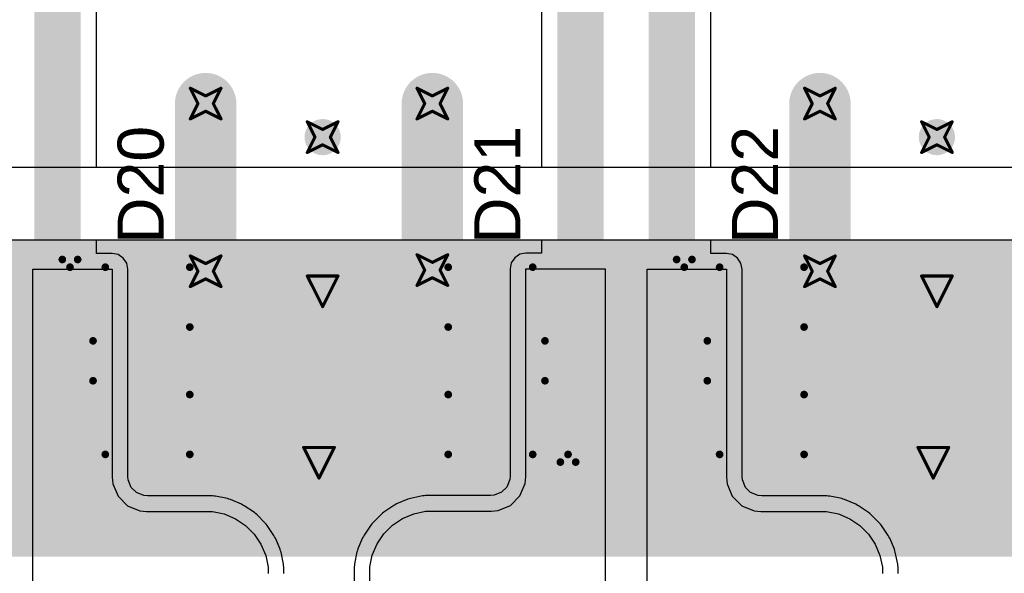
# Model space of a CAD drawing. Header units: inches. Extents: x -0.03 to 9.71, y 0 to 4.44.
# Tile 95 of 118: x 3.37 to 4.01, y 0.76 to 1.12. Entities that reach past the tile are written whole.
import ezdxf

# ---------------------------------------------------------------- set-up
doc = ezdxf.new("R2010")
doc.units = ezdxf.units.IN
doc.header["$MEASUREMENT"] = 0
for name, color, linetype in [('Bottom Layer', 5, 'Continuous'), ('Bottom Solder', 6, 'Continuous'), ('Drill Drawing', 1, 'Continuous'), ('Layer 1', 16, 'Continuous'), ('Layer 2', 76, 'Continuous'), ('Top Layer', 1, 'Continuous'), ('Top Overlay', 2, 'Continuous'), ('Top Paste', 8, 'Continuous'), ('Top Solder', 216, 'Continuous'), ('Via Holes', 16, 'Continuous')]:
    doc.layers.add(name, color=color, linetype=linetype)
doc.styles.add('Arial', font='txt', dxfattribs={"height": 0.2})

# ---------------------------------------------------------------- blocks, each defined once
blk = doc.blocks.new('SOT_23_105')
at = {"layer": 'Top Layer'}
for points in [[(-0.01614, 0.05748), (0.01614, 0.05748), (0.01614, 0.02126), (-0.01614, 0.02126)], [(-0.05354, -0.02126), (-0.02126, -0.02126), (-0.02126, -0.05748), (-0.05354, -0.05748)], [(0.02126, -0.02126), (0.05354, -0.02126), (0.05354, -0.05748), (0.02126, -0.05748)]]:
    blk.add_hatch(color=1, dxfattribs=at).paths.add_polyline_path(points)
at = {"layer": 'Top Paste'}
for points in [[(-0.01614, 0.05748), (0.01614, 0.05748), (0.01614, 0.02126), (-0.01614, 0.02126)], [(-0.05354, -0.02126), (-0.02126, -0.02126), (-0.02126, -0.05748), (-0.05354, -0.05748)], [(0.02126, -0.02126), (0.05354, -0.02126), (0.05354, -0.05748), (0.02126, -0.05748)]]:
    blk.add_hatch(color=8, dxfattribs=at).paths.add_polyline_path(points)
at = {"layer": 'Top Solder'}
for points in [[(-0.02014, 0.06148), (0.02014, 0.06148), (0.02014, 0.01726), (-0.02014, 0.01726)], [(-0.05754, -0.01726), (-0.01726, -0.01726), (-0.01726, -0.06148), (-0.05754, -0.06148)], [(0.01726, -0.01726), (0.05754, -0.01726), (0.05754, -0.06148), (0.01726, -0.06148)]]:
    blk.add_hatch(color=216, dxfattribs=at).paths.add_polyline_path(points)
at = {"layer": 'Top Overlay', "const_width": 0.005}
for points in [[(-0.061, -0.023), (-0.061, 0.032)], [(-0.022, 0.032), (-0.061, 0.032)], [(0.061, 0.032), (0.022, 0.032)], [(0.061, -0.023), (0.061, 0.032)], [(0.013, -0.031), (-0.013, -0.031)], [(-0.061, -0.046), (-0.066, -0.041)], [(-0.066, -0.051), (-0.066, -0.041)], [(-0.066, -0.051), (-0.061, -0.046)]]:
    blk.add_lwpolyline(points, dxfattribs=at)
at = {"layer": 'Top Overlay', "const_width": 0.0025}
for points in [[(-0.06225, 0.032, 1), (-0.05975, 0.032, 1)], [(-0.06225, 0.032, 1), (-0.05975, 0.032, 1)], [(-0.02325, 0.032, 1), (-0.02075, 0.032, 1)], [(0.02075, 0.032, 1), (0.02325, 0.032, 1)], [(0.05975, 0.032, 1), (0.06225, 0.032, 1)], [(0.05975, 0.032, 1), (0.06225, 0.032, 1)], [(-0.06225, -0.023, 1), (-0.05975, -0.023, 1)], [(0.05975, -0.023, 1), (0.06225, -0.023, 1)], [(-0.01425, -0.031, 1), (-0.01175, -0.031, 1)], [(0.01175, -0.031, 1), (0.01425, -0.031, 1)], [(-0.06725, -0.041, 1), (-0.06475, -0.041, 1)], [(-0.06725, -0.041, 1), (-0.06475, -0.041, 1)], [(-0.06225, -0.046, 1), (-0.05975, -0.046, 1)], [(-0.06225, -0.046, 1), (-0.05975, -0.046, 1)], [(-0.06725, -0.051, 1), (-0.06475, -0.051, 1)], [(-0.06725, -0.051, 1), (-0.06475, -0.051, 1)]]:
    blk.add_lwpolyline(points, format="xyb", close=True, dxfattribs=at)
blk = doc.blocks.new('SOT_23_106')
at = {"layer": 'Top Layer'}
for points in [[(-0.01614, 0.05748), (0.01614, 0.05748), (0.01614, 0.02126), (-0.01614, 0.02126)], [(-0.05354, -0.02126), (-0.02126, -0.02126), (-0.02126, -0.05748), (-0.05354, -0.05748)], [(0.02126, -0.02126), (0.05354, -0.02126), (0.05354, -0.05748), (0.02126, -0.05748)]]:
    blk.add_hatch(color=1, dxfattribs=at).paths.add_polyline_path(points)
at = {"layer": 'Top Paste'}
for points in [[(-0.01614, 0.05748), (0.01614, 0.05748), (0.01614, 0.02126), (-0.01614, 0.02126)], [(-0.05354, -0.02126), (-0.02126, -0.02126), (-0.02126, -0.05748), (-0.05354, -0.05748)], [(0.02126, -0.02126), (0.05354, -0.02126), (0.05354, -0.05748), (0.02126, -0.05748)]]:
    blk.add_hatch(color=8, dxfattribs=at).paths.add_polyline_path(points)
at = {"layer": 'Top Solder'}
for points in [[(-0.02014, 0.06148), (0.02014, 0.06148), (0.02014, 0.01726), (-0.02014, 0.01726)], [(-0.05754, -0.01726), (-0.01726, -0.01726), (-0.01726, -0.06148), (-0.05754, -0.06148)], [(0.01726, -0.01726), (0.05754, -0.01726), (0.05754, -0.06148), (0.01726, -0.06148)]]:
    blk.add_hatch(color=216, dxfattribs=at).paths.add_polyline_path(points)
at = {"layer": 'Top Overlay', "const_width": 0.005}
for points in [[(-0.061, 0.032), (-0.061, -0.023)], [(-0.061, 0.032), (-0.022, 0.032)], [(0.022, 0.032), (0.061, 0.032)], [(0.061, 0.032), (0.061, -0.023)], [(-0.013, -0.031), (0.013, -0.031)], [(-0.066, -0.041), (-0.061, -0.046)], [(-0.066, -0.041), (-0.066, -0.051)], [(-0.061, -0.046), (-0.066, -0.051)]]:
    blk.add_lwpolyline(points, dxfattribs=at)
at = {"layer": 'Top Overlay', "const_width": 0.0025}
for points in [[(-0.06225, 0.032, 1), (-0.05975, 0.032, 1)], [(-0.06225, 0.032, 1), (-0.05975, 0.032, 1)], [(-0.02325, 0.032, 1), (-0.02075, 0.032, 1)], [(0.02075, 0.032, 1), (0.02325, 0.032, 1)], [(0.05975, 0.032, 1), (0.06225, 0.032, 1)], [(0.05975, 0.032, 1), (0.06225, 0.032, 1)], [(-0.06225, -0.023, 1), (-0.05975, -0.023, 1)], [(0.05975, -0.023, 1), (0.06225, -0.023, 1)], [(-0.01425, -0.031, 1), (-0.01175, -0.031, 1)], [(0.01175, -0.031, 1), (0.01425, -0.031, 1)], [(-0.06725, -0.041, 1), (-0.06475, -0.041, 1)], [(-0.06725, -0.041, 1), (-0.06475, -0.041, 1)], [(-0.06225, -0.046, 1), (-0.05975, -0.046, 1)], [(-0.06225, -0.046, 1), (-0.05975, -0.046, 1)], [(-0.06725, -0.051, 1), (-0.06475, -0.051, 1)], [(-0.06725, -0.051, 1), (-0.06475, -0.051, 1)]]:
    blk.add_lwpolyline(points, format="xyb", close=True, dxfattribs=at)
blk = doc.blocks.new('SOT_23_107')
at = {"layer": 'Top Layer'}
for points in [[(-0.01614, 0.05748), (0.01614, 0.05748), (0.01614, 0.02126), (-0.01614, 0.02126)], [(-0.05354, -0.02126), (-0.02126, -0.02126), (-0.02126, -0.05748), (-0.05354, -0.05748)], [(0.02126, -0.02126), (0.05354, -0.02126), (0.05354, -0.05748), (0.02126, -0.05748)]]:
    blk.add_hatch(color=1, dxfattribs=at).paths.add_polyline_path(points)
at = {"layer": 'Top Paste'}
for points in [[(-0.01614, 0.05748), (0.01614, 0.05748), (0.01614, 0.02126), (-0.01614, 0.02126)], [(-0.05354, -0.02126), (-0.02126, -0.02126), (-0.02126, -0.05748), (-0.05354, -0.05748)], [(0.02126, -0.02126), (0.05354, -0.02126), (0.05354, -0.05748), (0.02126, -0.05748)]]:
    blk.add_hatch(color=8, dxfattribs=at).paths.add_polyline_path(points)
at = {"layer": 'Top Solder'}
for points in [[(-0.02014, 0.06148), (0.02014, 0.06148), (0.02014, 0.01726), (-0.02014, 0.01726)], [(-0.05754, -0.01726), (-0.01726, -0.01726), (-0.01726, -0.06148), (-0.05754, -0.06148)], [(0.01726, -0.01726), (0.05754, -0.01726), (0.05754, -0.06148), (0.01726, -0.06148)]]:
    blk.add_hatch(color=216, dxfattribs=at).paths.add_polyline_path(points)
at = {"layer": 'Top Overlay', "const_width": 0.005}
for points in [[(-0.061, -0.023), (-0.061, 0.032)], [(-0.022, 0.032), (-0.061, 0.032)], [(0.061, 0.032), (0.022, 0.032)], [(0.061, -0.023), (0.061, 0.032)], [(0.013, -0.031), (-0.013, -0.031)], [(-0.061, -0.046), (-0.066, -0.041)], [(-0.066, -0.051), (-0.066, -0.041)], [(-0.066, -0.051), (-0.061, -0.046)]]:
    blk.add_lwpolyline(points, dxfattribs=at)
at = {"layer": 'Top Overlay', "const_width": 0.0025}
for points in [[(-0.06225, 0.032, 1), (-0.05975, 0.032, 1)], [(-0.06225, 0.032, 1), (-0.05975, 0.032, 1)], [(-0.02325, 0.032, 1), (-0.02075, 0.032, 1)], [(0.02075, 0.032, 1), (0.02325, 0.032, 1)], [(0.05975, 0.032, 1), (0.06225, 0.032, 1)], [(0.05975, 0.032, 1), (0.06225, 0.032, 1)], [(-0.06225, -0.023, 1), (-0.05975, -0.023, 1)], [(0.05975, -0.023, 1), (0.06225, -0.023, 1)], [(-0.01425, -0.031, 1), (-0.01175, -0.031, 1)], [(0.01175, -0.031, 1), (0.01425, -0.031, 1)], [(-0.06725, -0.041, 1), (-0.06475, -0.041, 1)], [(-0.06725, -0.041, 1), (-0.06475, -0.041, 1)], [(-0.06225, -0.046, 1), (-0.05975, -0.046, 1)], [(-0.06225, -0.046, 1), (-0.05975, -0.046, 1)], [(-0.06725, -0.051, 1), (-0.06475, -0.051, 1)], [(-0.06725, -0.051, 1), (-0.06475, -0.051, 1)]]:
    blk.add_lwpolyline(points, format="xyb", close=True, dxfattribs=at)

msp = doc.modelspace()

# ---------------------------------------------------------------- hatches: boundary and pattern name
at = {"layer": 'Bottom Layer'}
h = msp.add_hatch(color=5, dxfattribs=at)
edge = h.paths.add_edge_path()
edge.add_arc((3.49154, 1.06516), 0.01181, 0, 360)
h = msp.add_hatch(color=5, dxfattribs=at)
edge = h.paths.add_edge_path()
edge.add_arc((3.63917, 1.06516), 0.01181, 0, 360)
h = msp.add_hatch(color=5, dxfattribs=at)
edge = h.paths.add_edge_path()
edge.add_arc((3.89154, 1.06516), 0.01181, 0, 360)
h = msp.add_hatch(color=5, dxfattribs=at)
edge = h.paths.add_edge_path()
edge.add_arc((3.56772, 1.04331), 0.01181, 0, 360)
h = msp.add_hatch(color=5, dxfattribs=at)
edge = h.paths.add_edge_path()
edge.add_arc((3.96772, 1.04331), 0.01181, 0, 360)
h = msp.add_hatch(color=5, dxfattribs=at)
edge = h.paths.add_edge_path()
edge.add_arc((3.63917, 0.95669), 0.01181, 0, 360)
h = msp.add_hatch(color=5, dxfattribs=at)
edge = h.paths.add_edge_path()
edge.add_arc((3.49154, 0.95591), 0.01181, 0, 360)
h = msp.add_hatch(color=5, dxfattribs=at)
edge = h.paths.add_edge_path()
edge.add_arc((3.56772, 0.94283), 0.02362, 0, 360)
h = msp.add_hatch(color=5, dxfattribs=at)
edge = h.paths.add_edge_path()
edge.add_arc((3.89154, 0.95591), 0.01181, 0, 360)
h = msp.add_hatch(color=5, dxfattribs=at)
edge = h.paths.add_edge_path()
edge.add_arc((3.96772, 0.94283), 0.02362, 0, 360)
h = msp.add_hatch(color=5, dxfattribs=at)
edge = h.paths.add_edge_path()
edge.add_arc((3.56535, 0.8311), 0.02362, 0, 360)
h = msp.add_hatch(color=5, dxfattribs=at)
edge = h.paths.add_edge_path()
edge.add_arc((3.96535, 0.8311), 0.02362, 0, 360)
at = {"layer": 'Bottom Solder'}
msp.add_hatch(color=6, dxfattribs=at).paths.add_polyline_path([(0.02514, 0.77), (4.30557, 0.77), (4.30557, 0.97638), (0.02514, 0.97638)])
at = {"layer": 'Layer 1'}
h = msp.add_hatch(color=16, dxfattribs=at)
edge = h.paths.add_edge_path()
edge.add_arc((3.49154, 1.06516), 0.01181, 0, 360)
h = msp.add_hatch(color=16, dxfattribs=at)
edge = h.paths.add_edge_path()
edge.add_arc((3.63917, 1.06516), 0.01181, 0, 360)
h = msp.add_hatch(color=16, dxfattribs=at)
edge = h.paths.add_edge_path()
edge.add_arc((3.89154, 1.06516), 0.01181, 0, 360)
h = msp.add_hatch(color=16, dxfattribs=at)
edge = h.paths.add_edge_path()
edge.add_arc((3.56772, 1.04331), 0.01181, 0, 360)
h = msp.add_hatch(color=16, dxfattribs=at)
edge = h.paths.add_edge_path()
edge.add_arc((3.96772, 1.04331), 0.01181, 0, 360)
h = msp.add_hatch(color=16, dxfattribs=at)
edge = h.paths.add_edge_path()
edge.add_arc((3.63917, 0.95669), 0.01181, 0, 360)
h = msp.add_hatch(color=16, dxfattribs=at)
edge = h.paths.add_edge_path()
edge.add_arc((3.49154, 0.95591), 0.01181, 0, 360)
h = msp.add_hatch(color=16, dxfattribs=at)
edge = h.paths.add_edge_path()
edge.add_arc((3.56772, 0.94283), 0.02362, 0, 360)
h = msp.add_hatch(color=16, dxfattribs=at)
edge = h.paths.add_edge_path()
edge.add_arc((3.89154, 0.95591), 0.01181, 0, 360)
h = msp.add_hatch(color=16, dxfattribs=at)
edge = h.paths.add_edge_path()
edge.add_arc((3.96772, 0.94283), 0.02362, 0, 360)
h = msp.add_hatch(color=16, dxfattribs=at)
edge = h.paths.add_edge_path()
edge.add_arc((3.56535, 0.8311), 0.02362, 0, 360)
h = msp.add_hatch(color=16, dxfattribs=at)
edge = h.paths.add_edge_path()
edge.add_arc((3.96535, 0.8311), 0.02362, 0, 360)
at = {"layer": 'Layer 2'}
h = msp.add_hatch(color=76, dxfattribs=at)
edge = h.paths.add_edge_path()
edge.add_arc((3.49154, 1.06516), 0.01181, 0, 360)
h = msp.add_hatch(color=76, dxfattribs=at)
edge = h.paths.add_edge_path()
edge.add_arc((3.63917, 1.06516), 0.01181, 0, 360)
h = msp.add_hatch(color=76, dxfattribs=at)
edge = h.paths.add_edge_path()
edge.add_arc((3.89154, 1.06516), 0.01181, 0, 360)
h = msp.add_hatch(color=76, dxfattribs=at)
edge = h.paths.add_edge_path()
edge.add_arc((3.56772, 1.04331), 0.01181, 0, 360)
h = msp.add_hatch(color=76, dxfattribs=at)
edge = h.paths.add_edge_path()
edge.add_arc((3.96772, 1.04331), 0.01181, 0, 360)
h = msp.add_hatch(color=76, dxfattribs=at)
edge = h.paths.add_edge_path()
edge.add_arc((3.63917, 0.95669), 0.01181, 0, 360)
h = msp.add_hatch(color=76, dxfattribs=at)
edge = h.paths.add_edge_path()
edge.add_arc((3.49154, 0.95591), 0.01181, 0, 360)
h = msp.add_hatch(color=76, dxfattribs=at)
edge = h.paths.add_edge_path()
edge.add_arc((3.56772, 0.94283), 0.02362, 0, 360)
h = msp.add_hatch(color=76, dxfattribs=at)
edge = h.paths.add_edge_path()
edge.add_arc((3.89154, 0.95591), 0.01181, 0, 360)
h = msp.add_hatch(color=76, dxfattribs=at)
edge = h.paths.add_edge_path()
edge.add_arc((3.96772, 0.94283), 0.02362, 0, 360)
h = msp.add_hatch(color=76, dxfattribs=at)
edge = h.paths.add_edge_path()
edge.add_arc((3.56535, 0.8311), 0.02362, 0, 360)
h = msp.add_hatch(color=76, dxfattribs=at)
edge = h.paths.add_edge_path()
edge.add_arc((3.96535, 0.8311), 0.02362, 0, 360)
at = {"layer": 'Top Layer'}
h = msp.add_hatch(color=1, dxfattribs=at)
edge = h.paths.add_edge_path()
edge.add_arc((3.49154, 1.06516), 0.01181, 0, 360)
h = msp.add_hatch(color=1, dxfattribs=at)
edge = h.paths.add_edge_path()
edge.add_arc((3.63917, 1.06516), 0.01181, 0, 360)
h = msp.add_hatch(color=1, dxfattribs=at)
edge = h.paths.add_edge_path()
edge.add_arc((3.89154, 1.06516), 0.01181, 0, 360)
h = msp.add_hatch(color=1, dxfattribs=at)
edge = h.paths.add_edge_path()
edge.add_arc((3.56772, 1.04331), 0.01181, 0, 360)
h = msp.add_hatch(color=1, dxfattribs=at)
edge = h.paths.add_edge_path()
edge.add_arc((3.96772, 1.04331), 0.01181, 0, 360)
h = msp.add_hatch(color=1, dxfattribs=at)
edge = h.paths.add_edge_path()
edge.add_arc((3.63917, 0.95669), 0.01181, 0, 360)
h = msp.add_hatch(color=1, dxfattribs=at)
edge = h.paths.add_edge_path()
edge.add_arc((3.49154, 0.95591), 0.01181, 0, 360)
h = msp.add_hatch(color=1, dxfattribs=at)
edge = h.paths.add_edge_path()
edge.add_arc((3.56772, 0.94283), 0.02362, 0, 360)
h = msp.add_hatch(color=1, dxfattribs=at)
edge = h.paths.add_edge_path()
edge.add_arc((3.89154, 0.95591), 0.01181, 0, 360)
h = msp.add_hatch(color=1, dxfattribs=at)
edge = h.paths.add_edge_path()
edge.add_arc((3.96772, 0.94283), 0.02362, 0, 360)
h = msp.add_hatch(color=1, dxfattribs=at)
edge = h.paths.add_edge_path()
edge.add_arc((3.56535, 0.8311), 0.02362, 0, 360)
h = msp.add_hatch(color=1, dxfattribs=at)
edge = h.paths.add_edge_path()
edge.add_arc((3.96535, 0.8311), 0.02362, 0, 360)
at = {"layer": 'Via Holes'}
h = msp.add_hatch(color=7, dxfattribs=at)
edge = h.paths.add_edge_path()
edge.add_arc((3.49154, 1.06516), 0.00591, 0, 360)
h = msp.add_hatch(color=7, dxfattribs=at)
edge = h.paths.add_edge_path()
edge.add_arc((3.63917, 1.06516), 0.00591, 0, 360)
h = msp.add_hatch(color=7, dxfattribs=at)
edge = h.paths.add_edge_path()
edge.add_arc((3.89154, 1.06516), 0.00591, 0, 360)
h = msp.add_hatch(color=7, dxfattribs=at)
edge = h.paths.add_edge_path()
edge.add_arc((3.56772, 1.04331), 0.00591, 0, 360)
h = msp.add_hatch(color=7, dxfattribs=at)
edge = h.paths.add_edge_path()
edge.add_arc((3.96772, 1.04331), 0.00591, 0, 360)
h = msp.add_hatch(color=7, dxfattribs=at)
edge = h.paths.add_edge_path()
edge.add_arc((3.49154, 0.95591), 0.00591, 0, 360)
h = msp.add_hatch(color=7, dxfattribs=at)
edge = h.paths.add_edge_path()
edge.add_arc((3.63917, 0.95669), 0.00591, 0, 360)
h = msp.add_hatch(color=7, dxfattribs=at)
edge = h.paths.add_edge_path()
edge.add_arc((3.89154, 0.95591), 0.00591, 0, 360)
h = msp.add_hatch(color=7, dxfattribs=at)
edge = h.paths.add_edge_path()
edge.add_arc((3.56772, 0.94283), 0.01378, 0, 360)
h = msp.add_hatch(color=7, dxfattribs=at)
edge = h.paths.add_edge_path()
edge.add_arc((3.96772, 0.94283), 0.01378, 0, 360)
h = msp.add_hatch(color=7, dxfattribs=at)
edge = h.paths.add_edge_path()
edge.add_arc((3.56535, 0.8311), 0.01378, 0, 360)
h = msp.add_hatch(color=7, dxfattribs=at)
edge = h.paths.add_edge_path()
edge.add_arc((3.96535, 0.8311), 0.01378, 0, 360)

# ---------------------------------------------------------------- linework, layer by layer
at = {"layer": 'Bottom Layer'}
for p, q in [((4.30557, 1.02362), (0.02514, 1.02362)), ((0.02514, 0.97638), (4.30557, 0.97638))]:
    msp.add_line(p, q, dxfattribs=at)
at = {"layer": 'Bottom Layer', "const_width": 0.04}
for points in [[(3.49154, 0.95591), (3.49154, 1.06516)], [(3.63917, 0.95669), (3.63917, 1.06516)], [(3.89154, 0.95591), (3.89154, 1.06516)]]:
    msp.add_lwpolyline(points, dxfattribs=at)
at = {"layer": 'Bottom Layer', "const_width": 0.02}
for points in [[(3.48154, 1.06516, 1), (3.50154, 1.06516, 1)], [(3.62917, 1.06516, 1), (3.64917, 1.06516, 1)], [(3.88154, 1.06516, 1), (3.90154, 1.06516, 1)], [(3.48154, 0.95591, 1), (3.50154, 0.95591, 1)], [(3.62917, 0.95669, 1), (3.64917, 0.95669, 1)], [(3.88154, 0.95591, 1), (3.90154, 0.95591, 1)]]:
    msp.add_lwpolyline(points, format="xyb", close=True, dxfattribs=at)
at = {"layer": 'Drill Drawing', "const_width": 0.002}
for points in [[(3.48154, 1.07516), (3.49154, 1.07016)], [(3.48154, 1.07516), (3.48654, 1.06516)], [(3.49154, 1.07016), (3.50154, 1.07516)], [(3.49654, 1.06516), (3.50154, 1.07516)], [(3.62917, 1.07516), (3.63917, 1.07016)], [(3.62917, 1.07516), (3.63417, 1.06516)], [(3.63917, 1.07016), (3.64917, 1.07516)], [(3.64417, 1.06516), (3.64917, 1.07516)], [(3.88154, 1.07516), (3.89154, 1.07016)], [(3.88154, 1.07516), (3.88654, 1.06516)], [(3.89154, 1.07016), (3.90154, 1.07516)], [(3.89654, 1.06516), (3.90154, 1.07516)], [(3.48154, 1.05516), (3.48654, 1.06516)], [(3.49654, 1.06516), (3.50154, 1.05516)], [(3.62917, 1.05516), (3.63417, 1.06516)], [(3.64417, 1.06516), (3.64917, 1.05516)], [(3.88154, 1.05516), (3.88654, 1.06516)], [(3.89654, 1.06516), (3.90154, 1.05516)], [(3.48154, 1.05516), (3.49154, 1.06016)], [(3.49154, 1.06016), (3.50154, 1.05516)], [(3.62917, 1.05516), (3.63917, 1.06016)], [(3.63917, 1.06016), (3.64917, 1.05516)], [(3.88154, 1.05516), (3.89154, 1.06016)], [(3.89154, 1.06016), (3.90154, 1.05516)], [(3.55772, 1.05331), (3.56772, 1.04831)], [(3.55772, 1.05331), (3.56272, 1.04331)], [(3.56772, 1.04831), (3.57772, 1.05331)], [(3.57272, 1.04331), (3.57772, 1.05331)], [(3.95772, 1.05331), (3.96772, 1.04831)], [(3.95772, 1.05331), (3.96272, 1.04331)], [(3.96772, 1.04831), (3.97772, 1.05331)], [(3.97272, 1.04331), (3.97772, 1.05331)], [(3.55772, 1.03331), (3.56272, 1.04331)], [(3.55772, 1.03331), (3.56772, 1.03831)], [(3.56772, 1.03831), (3.57772, 1.03331)], [(3.57272, 1.04331), (3.57772, 1.03331)], [(3.95772, 1.03331), (3.96272, 1.04331)], [(3.95772, 1.03331), (3.96772, 1.03831)], [(3.96772, 1.03831), (3.97772, 1.03331)], [(3.97272, 1.04331), (3.97772, 1.03331)], [(3.48154, 0.96591), (3.49154, 0.96091)], [(3.48154, 0.96591), (3.48654, 0.95591)], [(3.49154, 0.96091), (3.50154, 0.96591)], [(3.49654, 0.95591), (3.50154, 0.96591)], [(3.62917, 0.96669), (3.63917, 0.96169)], [(3.62917, 0.96669), (3.63417, 0.95669)], [(3.63917, 0.96169), (3.64917, 0.96669)], [(3.64417, 0.95669), (3.64917, 0.96669)], [(3.88154, 0.96591), (3.89154, 0.96091)], [(3.88154, 0.96591), (3.88654, 0.95591)], [(3.89154, 0.96091), (3.90154, 0.96591)], [(3.89654, 0.95591), (3.90154, 0.96591)], [(3.48154, 0.94591), (3.48654, 0.95591)], [(3.49654, 0.95591), (3.50154, 0.94591)], [(3.62917, 0.94669), (3.63417, 0.95669)], [(3.64417, 0.95669), (3.64917, 0.94669)], [(3.88154, 0.94591), (3.88654, 0.95591)], [(3.89654, 0.95591), (3.90154, 0.94591)], [(3.48154, 0.94591), (3.49154, 0.95091)], [(3.49154, 0.95091), (3.50154, 0.94591)], [(3.55772, 0.95283), (3.57772, 0.95283)], [(3.55772, 0.95283), (3.56772, 0.93283)], [(3.56772, 0.93283), (3.57772, 0.95283)], [(3.62917, 0.94669), (3.63917, 0.95169)], [(3.63917, 0.95169), (3.64917, 0.94669)], [(3.88154, 0.94591), (3.89154, 0.95091)], [(3.89154, 0.95091), (3.90154, 0.94591)], [(3.95772, 0.95283), (3.97772, 0.95283)], [(3.95772, 0.95283), (3.96772, 0.93283)], [(3.96772, 0.93283), (3.97772, 0.95283)], [(3.55535, 0.8411), (3.57535, 0.8411)], [(3.55535, 0.8411), (3.56535, 0.8211)], [(3.56535, 0.8211), (3.57535, 0.8411)], [(3.95535, 0.8411), (3.97535, 0.8411)], [(3.95535, 0.8411), (3.96535, 0.8211)], [(3.96535, 0.8211), (3.97535, 0.8411)]]:
    msp.add_lwpolyline(points, dxfattribs=at)
at = {"layer": 'Drill Drawing', "const_width": 0.001}
for points in [[(3.48104, 1.07516, 1), (3.48204, 1.07516, 1)], [(3.48104, 1.07516, 1), (3.48204, 1.07516, 1)], [(3.49104, 1.07016, 1), (3.49204, 1.07016, 1)], [(3.49104, 1.07016, 1), (3.49204, 1.07016, 1)], [(3.50104, 1.07516, 1), (3.50204, 1.07516, 1)], [(3.50104, 1.07516, 1), (3.50204, 1.07516, 1)], [(3.62867, 1.07516, 1), (3.62967, 1.07516, 1)], [(3.62867, 1.07516, 1), (3.62967, 1.07516, 1)], [(3.63867, 1.07016, 1), (3.63967, 1.07016, 1)], [(3.63867, 1.07016, 1), (3.63967, 1.07016, 1)], [(3.64867, 1.07516, 1), (3.64967, 1.07516, 1)], [(3.64867, 1.07516, 1), (3.64967, 1.07516, 1)], [(3.88104, 1.07516, 1), (3.88204, 1.07516, 1)], [(3.88104, 1.07516, 1), (3.88204, 1.07516, 1)], [(3.89104, 1.07016, 1), (3.89204, 1.07016, 1)], [(3.89104, 1.07016, 1), (3.89204, 1.07016, 1)], [(3.90104, 1.07516, 1), (3.90204, 1.07516, 1)], [(3.90104, 1.07516, 1), (3.90204, 1.07516, 1)], [(3.48604, 1.06516, 1), (3.48704, 1.06516, 1)], [(3.48604, 1.06516, 1), (3.48704, 1.06516, 1)], [(3.49604, 1.06516, 1), (3.49704, 1.06516, 1)], [(3.49604, 1.06516, 1), (3.49704, 1.06516, 1)], [(3.63367, 1.06516, 1), (3.63467, 1.06516, 1)], [(3.63367, 1.06516, 1), (3.63467, 1.06516, 1)], [(3.64367, 1.06516, 1), (3.64467, 1.06516, 1)], [(3.64367, 1.06516, 1), (3.64467, 1.06516, 1)], [(3.88604, 1.06516, 1), (3.88704, 1.06516, 1)], [(3.88604, 1.06516, 1), (3.88704, 1.06516, 1)], [(3.89604, 1.06516, 1), (3.89704, 1.06516, 1)], [(3.89604, 1.06516, 1), (3.89704, 1.06516, 1)], [(3.49104, 1.06016, 1), (3.49204, 1.06016, 1)], [(3.49104, 1.06016, 1), (3.49204, 1.06016, 1)], [(3.63867, 1.06016, 1), (3.63967, 1.06016, 1)], [(3.63867, 1.06016, 1), (3.63967, 1.06016, 1)], [(3.89104, 1.06016, 1), (3.89204, 1.06016, 1)], [(3.89104, 1.06016, 1), (3.89204, 1.06016, 1)], [(3.48104, 1.05516, 1), (3.48204, 1.05516, 1)], [(3.48104, 1.05516, 1), (3.48204, 1.05516, 1)], [(3.50104, 1.05516, 1), (3.50204, 1.05516, 1)], [(3.50104, 1.05516, 1), (3.50204, 1.05516, 1)], [(3.55722, 1.05331, 1), (3.55822, 1.05331, 1)], [(3.55722, 1.05331, 1), (3.55822, 1.05331, 1)], [(3.57722, 1.05331, 1), (3.57822, 1.05331, 1)], [(3.57722, 1.05331, 1), (3.57822, 1.05331, 1)], [(3.62867, 1.05516, 1), (3.62967, 1.05516, 1)], [(3.62867, 1.05516, 1), (3.62967, 1.05516, 1)], [(3.64867, 1.05516, 1), (3.64967, 1.05516, 1)], [(3.64867, 1.05516, 1), (3.64967, 1.05516, 1)], [(3.88104, 1.05516, 1), (3.88204, 1.05516, 1)], [(3.88104, 1.05516, 1), (3.88204, 1.05516, 1)], [(3.90104, 1.05516, 1), (3.90204, 1.05516, 1)], [(3.90104, 1.05516, 1), (3.90204, 1.05516, 1)], [(3.95722, 1.05331, 1), (3.95822, 1.05331, 1)], [(3.95722, 1.05331, 1), (3.95822, 1.05331, 1)], [(3.97722, 1.05331, 1), (3.97822, 1.05331, 1)], [(3.97722, 1.05331, 1), (3.97822, 1.05331, 1)], [(3.56722, 1.04831, 1), (3.56822, 1.04831, 1)], [(3.56722, 1.04831, 1), (3.56822, 1.04831, 1)], [(3.96722, 1.04831, 1), (3.96822, 1.04831, 1)], [(3.96722, 1.04831, 1), (3.96822, 1.04831, 1)], [(3.56222, 1.04331, 1), (3.56322, 1.04331, 1)], [(3.56222, 1.04331, 1), (3.56322, 1.04331, 1)], [(3.56722, 1.03831, 1), (3.56822, 1.03831, 1)], [(3.56722, 1.03831, 1), (3.56822, 1.03831, 1)], [(3.57222, 1.04331, 1), (3.57322, 1.04331, 1)], [(3.57222, 1.04331, 1), (3.57322, 1.04331, 1)], [(3.96222, 1.04331, 1), (3.96322, 1.04331, 1)], [(3.96222, 1.04331, 1), (3.96322, 1.04331, 1)], [(3.96722, 1.03831, 1), (3.96822, 1.03831, 1)], [(3.96722, 1.03831, 1), (3.96822, 1.03831, 1)], [(3.97222, 1.04331, 1), (3.97322, 1.04331, 1)], [(3.97222, 1.04331, 1), (3.97322, 1.04331, 1)], [(3.55722, 1.03331, 1), (3.55822, 1.03331, 1)], [(3.55722, 1.03331, 1), (3.55822, 1.03331, 1)], [(3.57722, 1.03331, 1), (3.57822, 1.03331, 1)], [(3.57722, 1.03331, 1), (3.57822, 1.03331, 1)], [(3.95722, 1.03331, 1), (3.95822, 1.03331, 1)], [(3.95722, 1.03331, 1), (3.95822, 1.03331, 1)], [(3.97722, 1.03331, 1), (3.97822, 1.03331, 1)], [(3.97722, 1.03331, 1), (3.97822, 1.03331, 1)], [(3.48104, 0.96591, 1), (3.48204, 0.96591, 1)], [(3.48104, 0.96591, 1), (3.48204, 0.96591, 1)], [(3.49104, 0.96091, 1), (3.49204, 0.96091, 1)], [(3.49104, 0.96091, 1), (3.49204, 0.96091, 1)], [(3.50104, 0.96591, 1), (3.50204, 0.96591, 1)], [(3.50104, 0.96591, 1), (3.50204, 0.96591, 1)], [(3.62867, 0.96669, 1), (3.62967, 0.96669, 1)], [(3.62867, 0.96669, 1), (3.62967, 0.96669, 1)], [(3.63867, 0.96169, 1), (3.63967, 0.96169, 1)], [(3.63867, 0.96169, 1), (3.63967, 0.96169, 1)], [(3.64867, 0.96669, 1), (3.64967, 0.96669, 1)], [(3.64867, 0.96669, 1), (3.64967, 0.96669, 1)], [(3.88104, 0.96591, 1), (3.88204, 0.96591, 1)], [(3.88104, 0.96591, 1), (3.88204, 0.96591, 1)], [(3.89104, 0.96091, 1), (3.89204, 0.96091, 1)], [(3.89104, 0.96091, 1), (3.89204, 0.96091, 1)], [(3.90104, 0.96591, 1), (3.90204, 0.96591, 1)], [(3.90104, 0.96591, 1), (3.90204, 0.96591, 1)], [(3.48604, 0.95591, 1), (3.48704, 0.95591, 1)], [(3.48604, 0.95591, 1), (3.48704, 0.95591, 1)], [(3.49604, 0.95591, 1), (3.49704, 0.95591, 1)], [(3.49604, 0.95591, 1), (3.49704, 0.95591, 1)], [(3.63367, 0.95669, 1), (3.63467, 0.95669, 1)], [(3.63367, 0.95669, 1), (3.63467, 0.95669, 1)], [(3.64367, 0.95669, 1), (3.64467, 0.95669, 1)], [(3.64367, 0.95669, 1), (3.64467, 0.95669, 1)], [(3.88604, 0.95591, 1), (3.88704, 0.95591, 1)], [(3.88604, 0.95591, 1), (3.88704, 0.95591, 1)], [(3.89604, 0.95591, 1), (3.89704, 0.95591, 1)], [(3.89604, 0.95591, 1), (3.89704, 0.95591, 1)], [(3.49104, 0.95091, 1), (3.49204, 0.95091, 1)], [(3.49104, 0.95091, 1), (3.49204, 0.95091, 1)], [(3.55722, 0.95283, 1), (3.55822, 0.95283, 1)], [(3.55722, 0.95283, 1), (3.55822, 0.95283, 1)], [(3.57722, 0.95283, 1), (3.57822, 0.95283, 1)], [(3.57722, 0.95283, 1), (3.57822, 0.95283, 1)], [(3.63867, 0.95169, 1), (3.63967, 0.95169, 1)], [(3.63867, 0.95169, 1), (3.63967, 0.95169, 1)], [(3.89104, 0.95091, 1), (3.89204, 0.95091, 1)], [(3.89104, 0.95091, 1), (3.89204, 0.95091, 1)], [(3.95722, 0.95283, 1), (3.95822, 0.95283, 1)], [(3.95722, 0.95283, 1), (3.95822, 0.95283, 1)], [(3.97722, 0.95283, 1), (3.97822, 0.95283, 1)], [(3.97722, 0.95283, 1), (3.97822, 0.95283, 1)], [(3.48104, 0.94591, 1), (3.48204, 0.94591, 1)], [(3.48104, 0.94591, 1), (3.48204, 0.94591, 1)], [(3.50104, 0.94591, 1), (3.50204, 0.94591, 1)], [(3.50104, 0.94591, 1), (3.50204, 0.94591, 1)], [(3.62867, 0.94669, 1), (3.62967, 0.94669, 1)], [(3.62867, 0.94669, 1), (3.62967, 0.94669, 1)], [(3.64867, 0.94669, 1), (3.64967, 0.94669, 1)], [(3.64867, 0.94669, 1), (3.64967, 0.94669, 1)], [(3.88104, 0.94591, 1), (3.88204, 0.94591, 1)], [(3.88104, 0.94591, 1), (3.88204, 0.94591, 1)], [(3.90104, 0.94591, 1), (3.90204, 0.94591, 1)], [(3.90104, 0.94591, 1), (3.90204, 0.94591, 1)], [(3.56722, 0.93283, 1), (3.56822, 0.93283, 1)], [(3.56722, 0.93283, 1), (3.56822, 0.93283, 1)], [(3.96722, 0.93283, 1), (3.96822, 0.93283, 1)], [(3.96722, 0.93283, 1), (3.96822, 0.93283, 1)], [(3.55485, 0.8411, 1), (3.55585, 0.8411, 1)], [(3.55485, 0.8411, 1), (3.55585, 0.8411, 1)], [(3.57485, 0.8411, 1), (3.57585, 0.8411, 1)], [(3.57485, 0.8411, 1), (3.57585, 0.8411, 1)], [(3.95485, 0.8411, 1), (3.95585, 0.8411, 1)], [(3.95485, 0.8411, 1), (3.95585, 0.8411, 1)], [(3.97485, 0.8411, 1), (3.97585, 0.8411, 1)], [(3.97485, 0.8411, 1), (3.97585, 0.8411, 1)], [(3.56485, 0.8211, 1), (3.56585, 0.8211, 1)], [(3.56485, 0.8211, 1), (3.56585, 0.8211, 1)], [(3.96485, 0.8211, 1), (3.96585, 0.8211, 1)], [(3.96485, 0.8211, 1), (3.96585, 0.8211, 1)]]:
    msp.add_lwpolyline(points, format="xyb", close=True, dxfattribs=at)
at = {"layer": 'Layer 1'}
for p, q in [((4.30557, 1.02362), (0.02514, 1.02362)), ((0.02514, 0.97638), (4.30557, 0.97638))]:
    msp.add_line(p, q, dxfattribs=at)
at = {"layer": 'Layer 2'}
for p, q in [((4.30557, 1.02362), (0.02514, 1.02362)), ((0.02514, 0.97638), (4.30557, 0.97638))]:
    msp.add_line(p, q, dxfattribs=at)
at = {"layer": 'Top Layer'}
for p, q in [((3.42057, 1.02362), (3.42057, 1.21084)), ((3.71014, 1.21084), (3.71014, 1.02362)), ((3.82057, 1.02362), (3.82057, 1.21084)), ((3.71014, 1.02362), (3.42057, 1.02362)), ((4.30557, 1.02362), (3.82057, 1.02362)), ((3.42057, 0.96752), (3.42057, 0.97638)), ((3.42057, 0.97638), (3.71014, 0.97638)), ((3.71014, 0.97638), (3.71014, 0.96773)), ((3.82057, 0.96752), (3.82057, 0.97638)), ((3.82057, 0.97638), (4.30557, 0.97638)), ((3.43071, 0.96752), (3.42057, 0.96752)), ((3.43461, 0.96674), (3.43071, 0.96752)), ((3.43792, 0.96453), (3.43461, 0.96674)), ((3.44013, 0.96123), (3.43792, 0.96453)), ((3.69279, 0.96474), (3.69058, 0.96143)), ((3.6961, 0.96695), (3.69279, 0.96474)), ((3.7, 0.96773), (3.6961, 0.96695)), ((3.71014, 0.96773), (3.7, 0.96773)), ((3.83071, 0.96752), (3.82057, 0.96752)), ((3.83461, 0.96674), (3.83071, 0.96752)), ((3.83792, 0.96453), (3.83461, 0.96674)), ((3.84013, 0.96123), (3.83792, 0.96453)), ((3.37895, 0.59167), (3.37895, 0.95732)), ((3.37895, 0.95732), (3.43071, 0.95732)), ((3.43071, 0.95732), (3.43071, 0.82177)), ((3.4409, 0.95732), (3.44013, 0.96123)), ((3.44091, 0.82227), (3.4409, 0.95732)), ((3.68981, 0.95753), (3.6898, 0.82248)), ((3.69058, 0.96143), (3.68981, 0.95753)), ((3.7, 0.82198), (3.7, 0.95753)), ((3.7, 0.95753), (3.75176, 0.95753)), ((3.75176, 0.95753), (3.75176, 0.59188)), ((3.77895, 0.59167), (3.77895, 0.95732)), ((3.77895, 0.95732), (3.83071, 0.95732)), ((3.83071, 0.95732), (3.83071, 0.82177)), ((3.8409, 0.95732), (3.84013, 0.96123)), ((3.84091, 0.82227), (3.8409, 0.95732)), ((3.43071, 0.82177), (3.43071, 0.82177)), ((3.43071, 0.82177), (3.43114, 0.8174)), ((3.44114, 0.8199), (3.44091, 0.82227)), ((3.6898, 0.82248), (3.68957, 0.82011)), ((3.69957, 0.81761), (3.7, 0.82198)), ((3.7, 0.82198), (3.7, 0.82198)), ((3.83071, 0.82177), (3.83071, 0.82177)), ((3.83071, 0.82177), (3.83114, 0.8174)), ((3.84114, 0.8199), (3.84091, 0.82227)), ((3.43114, 0.8174), (3.43448, 0.80933)), ((3.44312, 0.8151), (3.44114, 0.8199)), ((3.44643, 0.81179), (3.44312, 0.8151)), ((3.68758, 0.81531), (3.68428, 0.812)), ((3.68957, 0.82011), (3.68758, 0.81531)), ((3.69623, 0.80953), (3.69957, 0.81761)), ((3.83114, 0.8174), (3.83448, 0.80933)), ((3.84312, 0.8151), (3.84114, 0.8199)), ((3.84643, 0.81179), (3.84312, 0.8151)), ((3.43448, 0.80933), (3.44066, 0.80315)), ((3.45123, 0.80981), (3.44643, 0.81179)), ((3.4536, 0.80958), (3.45123, 0.80981)), ((3.49195, 0.80958), (3.4536, 0.80958)), ((3.492, 0.80957), (3.49195, 0.80958)), ((3.49205, 0.80957), (3.492, 0.80957)), ((3.49601, 0.80954), (3.49205, 0.80957)), ((3.49698, 0.80933), (3.49601, 0.80954)), ((3.49797, 0.80932), (3.49698, 0.80933)), ((3.50573, 0.80772), (3.49797, 0.80932)), ((3.62498, 0.80793), (3.62406, 0.80754)), ((3.63273, 0.80953), (3.62498, 0.80793)), ((3.63373, 0.80954), (3.63273, 0.80953)), ((3.6347, 0.80974), (3.63373, 0.80954)), ((3.63866, 0.80978), (3.6347, 0.80974)), ((3.63871, 0.80977), (3.63866, 0.80978)), ((3.63876, 0.80978), (3.63871, 0.80977)), ((3.67711, 0.80978), (3.63876, 0.80978)), ((3.67948, 0.81001), (3.67711, 0.80978)), ((3.68428, 0.812), (3.67948, 0.81001)), ((3.69005, 0.80336), (3.69623, 0.80953)), ((3.83448, 0.80933), (3.84066, 0.80315)), ((3.85123, 0.80981), (3.84643, 0.81179)), ((3.8536, 0.80958), (3.85123, 0.80981)), ((3.89195, 0.80958), (3.8536, 0.80958)), ((3.892, 0.80957), (3.89195, 0.80958)), ((3.89205, 0.80957), (3.892, 0.80957)), ((3.89601, 0.80954), (3.89205, 0.80957)), ((3.89698, 0.80933), (3.89601, 0.80954)), ((3.89797, 0.80932), (3.89698, 0.80933)), ((3.90573, 0.80772), (3.89797, 0.80932)), ((3.44066, 0.80315), (3.44873, 0.79981)), ((3.50665, 0.80733), (3.50573, 0.80772)), ((3.50762, 0.80714), (3.50665, 0.80733)), ((3.51492, 0.80407), (3.50762, 0.80714)), ((3.51575, 0.80351), (3.51492, 0.80407)), ((3.51666, 0.80313), (3.51575, 0.80351)), ((3.52324, 0.79871), (3.51666, 0.80313)), ((3.61405, 0.80334), (3.60747, 0.79892)), ((3.61496, 0.80372), (3.61405, 0.80334)), ((3.61579, 0.80427), (3.61496, 0.80372)), ((3.62309, 0.80734), (3.61579, 0.80427)), ((3.62406, 0.80754), (3.62309, 0.80734)), ((3.68198, 0.80001), (3.69005, 0.80336)), ((3.84066, 0.80315), (3.84873, 0.79981)), ((3.90665, 0.80733), (3.90573, 0.80772)), ((3.90762, 0.80714), (3.90665, 0.80733)), ((3.91492, 0.80407), (3.90762, 0.80714)), ((3.91575, 0.80351), (3.91492, 0.80407)), ((3.91666, 0.80313), (3.91575, 0.80351)), ((3.92324, 0.79871), (3.91666, 0.80313)), ((3.44873, 0.79981), (3.4531, 0.79938)), ((3.4531, 0.79938), (3.49195, 0.79938)), ((3.49195, 0.79938), (3.49195, 0.79938)), ((3.49195, 0.79938), (3.49591, 0.79934)), ((3.49591, 0.79934), (3.50367, 0.79774)), ((3.50367, 0.79774), (3.51097, 0.79467)), ((3.52394, 0.79801), (3.52324, 0.79871)), ((3.52476, 0.79746), (3.52394, 0.79801)), ((3.53036, 0.79186), (3.52476, 0.79746)), ((3.60595, 0.79767), (3.60034, 0.79206)), ((3.60677, 0.79822), (3.60595, 0.79767)), ((3.60747, 0.79892), (3.60677, 0.79822)), ((3.61973, 0.79487), (3.62704, 0.79794)), ((3.62704, 0.79794), (3.6348, 0.79955)), ((3.6348, 0.79955), (3.63876, 0.79959)), ((3.63876, 0.79959), (3.63876, 0.79959)), ((3.63876, 0.79959), (3.67761, 0.79959)), ((3.67761, 0.79959), (3.68198, 0.80001)), ((3.84873, 0.79981), (3.8531, 0.79938)), ((3.8531, 0.79938), (3.89195, 0.79938)), ((3.89195, 0.79938), (3.89195, 0.79938)), ((3.89195, 0.79938), (3.89591, 0.79934)), ((3.89591, 0.79934), (3.90367, 0.79774)), ((3.90367, 0.79774), (3.91097, 0.79467)), ((3.92394, 0.79801), (3.92324, 0.79871)), ((3.92476, 0.79746), (3.92394, 0.79801)), ((3.93036, 0.79186), (3.92476, 0.79746)), ((3.51097, 0.79467), (3.51755, 0.79025)), ((3.51755, 0.79025), (3.52315, 0.78465)), ((3.53091, 0.79103), (3.53036, 0.79186)), ((3.53162, 0.79033), (3.53091, 0.79103)), ((3.53604, 0.78376), (3.53162, 0.79033)), ((3.59909, 0.79054), (3.59467, 0.78396)), ((3.59979, 0.79124), (3.59909, 0.79054)), ((3.60034, 0.79206), (3.59979, 0.79124)), ((3.60755, 0.78485), (3.61316, 0.79046)), ((3.61316, 0.79046), (3.61973, 0.79487)), ((3.91097, 0.79467), (3.91755, 0.79025)), ((3.91755, 0.79025), (3.92315, 0.78465)), ((3.93091, 0.79103), (3.93036, 0.79186)), ((3.93162, 0.79033), (3.93091, 0.79103)), ((3.93604, 0.78376), (3.93162, 0.79033)), ((3.52315, 0.78465), (3.52757, 0.77807)), ((3.53642, 0.78284), (3.53604, 0.78376)), ((3.53697, 0.78202), (3.53642, 0.78284)), ((3.59374, 0.78223), (3.59067, 0.77492)), ((3.59429, 0.78305), (3.59374, 0.78223)), ((3.59467, 0.78396), (3.59429, 0.78305)), ((3.60314, 0.77828), (3.60755, 0.78485)), ((3.92315, 0.78465), (3.92757, 0.77807)), ((3.93642, 0.78284), (3.93604, 0.78376)), ((3.93697, 0.78202), (3.93642, 0.78284)), ((3.52757, 0.77807), (3.53064, 0.77077)), ((3.54004, 0.77471), (3.53697, 0.78202)), ((3.60007, 0.77097), (3.60314, 0.77828)), ((3.92757, 0.77807), (3.93064, 0.77077)), ((3.94004, 0.77471), (3.93697, 0.78202)), ((3.53064, 0.77077), (3.53224, 0.76301)), ((3.54024, 0.77374), (3.54004, 0.77471)), ((3.54063, 0.77283), (3.54024, 0.77374)), ((3.54223, 0.76507), (3.54063, 0.77283)), ((3.59008, 0.77304), (3.58848, 0.76528)), ((3.59047, 0.77395), (3.59008, 0.77304)), ((3.59067, 0.77492), (3.59047, 0.77395)), ((3.59846, 0.76321), (3.60007, 0.77097)), ((3.93064, 0.77077), (3.93224, 0.76301)), ((3.94024, 0.77374), (3.94004, 0.77471)), ((3.94063, 0.77283), (3.94024, 0.77374)), ((3.94223, 0.76507), (3.94063, 0.77283)), ((3.53224, 0.76301), (3.53228, 0.75905)), ((3.54224, 0.76408), (3.54223, 0.76507)), ((3.54244, 0.76311), (3.54224, 0.76408)), ((3.54248, 0.75915), (3.54244, 0.76311)), ((3.58827, 0.76331), (3.58823, 0.75935)), ((3.58847, 0.76428), (3.58827, 0.76331)), ((3.58848, 0.76528), (3.58847, 0.76428)), ((3.59843, 0.75925), (3.59846, 0.76321)), ((3.93224, 0.76301), (3.93228, 0.75905)), ((3.94224, 0.76408), (3.94223, 0.76507)), ((3.94244, 0.76311), (3.94224, 0.76408)), ((3.94248, 0.75915), (3.94244, 0.76311)), ((3.54247, 0.7591), (3.54248, 0.75915)), ((3.54248, 0.75905), (3.54247, 0.7591)), ((3.58823, 0.75935), (3.58824, 0.7593)), ((3.58824, 0.7593), (3.58823, 0.75925)), ((3.58823, 0.75925), (3.58823, 0.72763)), ((3.59843, 0.72763), (3.59843, 0.75925)), ((3.94247, 0.7591), (3.94248, 0.75915)), ((3.94248, 0.75905), (3.94247, 0.7591))]:
    msp.add_line(p, q, dxfattribs=at)
for points, const_width in [([(3.39508, 0.92815), (3.39508, 1.23584)], 0.03), ([(3.73563, 0.92815), (3.73563, 1.23584)], 0.03), ([(3.79508, 0.92815), (3.79508, 1.23584)], 0.03), ([(3.49154, 0.95591), (3.49154, 1.06437)], 0.04), ([(3.63917, 0.95669), (3.63917, 1.06516)], 0.04), ([(3.89154, 0.95591), (3.89154, 1.06437)], 0.04), ([(3.72382, 0.91634), (3.72382, 0.91634)], 0.04), ([(3.72382, 0.84035), (3.72382, 0.91634)], 0.04), ([(3.40689, 0.83957), (3.40689, 0.91555)], 0.04), ([(3.80689, 0.83957), (3.80689, 0.91555)], 0.04)]:
    msp.add_lwpolyline(points, dxfattribs=dict(at, const_width=const_width))
for points, const_width in [([(3.48154, 1.06437, 1), (3.50154, 1.06437, 1)], 0.02), ([(3.62917, 1.06516, 1), (3.64917, 1.06516, 1)], 0.02), ([(3.88154, 1.06437, 1), (3.90154, 1.06437, 1)], 0.02), ([(3.48154, 0.95591, 1), (3.50154, 0.95591, 1)], 0.02), ([(3.62917, 0.95669, 1), (3.64917, 0.95669, 1)], 0.02), ([(3.88154, 0.95591, 1), (3.90154, 0.95591, 1)], 0.02), ([(3.38758, 0.92815, 1), (3.40258, 0.92815, 1)], 0.015), ([(3.72813, 0.92815, 1), (3.74313, 0.92815, 1)], 0.015), ([(3.78758, 0.92815, 1), (3.80258, 0.92815, 1)], 0.015), ([(3.39008, 0.92815, 1), (3.40008, 0.92815, 1)], 0.01), ([(3.71382, 0.91634, 1), (3.73382, 0.91634, 1)], 0.02), ([(3.71382, 0.91634, 1), (3.73382, 0.91634, 1)], 0.02), ([(3.71382, 0.91634, 1), (3.73382, 0.91634, 1)], 0.02), ([(3.73063, 0.92815, 1), (3.74063, 0.92815, 1)], 0.01), ([(3.79008, 0.92815, 1), (3.80008, 0.92815, 1)], 0.01), ([(3.39689, 0.91555, 1), (3.41689, 0.91555, 1)], 0.02), ([(3.79689, 0.91555, 1), (3.81689, 0.91555, 1)], 0.02), ([(3.40189, 0.91634, 1), (3.41189, 0.91634, 1)], 0.01), ([(3.71882, 0.91634, 1), (3.72882, 0.91634, 1)], 0.01), ([(3.80189, 0.91634, 1), (3.81189, 0.91634, 1)], 0.01), ([(3.39689, 0.83957, 1), (3.41689, 0.83957, 1)], 0.02), ([(3.71382, 0.84035, 1), (3.73382, 0.84035, 1)], 0.02), ([(3.79689, 0.83957, 1), (3.81689, 0.83957, 1)], 0.02)]:
    msp.add_lwpolyline(points, format="xyb", close=True, dxfattribs=dict(at, const_width=const_width))
at = {"layer": 'Top Layer', "const_width": 0.02}
for points in [[(3.40689, 0.91634, -0.414214), (3.39508, 0.92815)], [(3.73563, 0.92815, -0.414214), (3.72382, 0.91634)], [(3.80689, 0.91634, -0.414214), (3.79508, 0.92815)]]:
    msp.add_lwpolyline(points, format="xyb", dxfattribs=at)

# ---------------------------------------------------------------- block references
for name, p, rotation in [('SOT_23_107', (3.44921, 0.89756), 270), ('SOT_23_105', (3.84921, 0.89756), 270), ('SOT_23_106', (3.6815, 0.89756), 90)]:
    msp.add_blockref(name, p, dxfattribs=dict(rotation=rotation))

# ---------------------------------------------------------------- texts
at = {"layer": 'Top Overlay', "style": 'Arial'}
for s, p in [('D20', (3.46421, 0.97373)), ('D22', (3.86421, 0.97373)), ('D21', (3.69649, 0.97373))]:
    msp.add_text(s, height=0.03, rotation=90, dxfattribs=at).set_placement(p)

doc.saveas('drawing.dxf')
